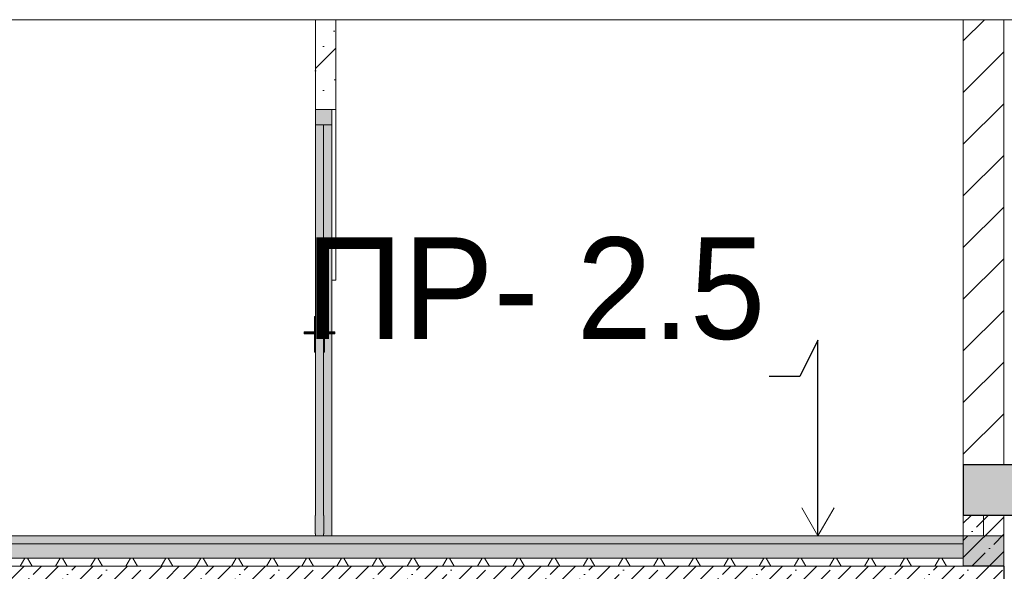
# Model space of a CAD drawing. Header units: millimetres. Extents: x -7244281 to -6598479, y 5719953 to 5938280.
# Tile 59 of 73: x -6674349 to -6669501, y 5730983 to 5733701. Entities that reach past the tile are written whole.
import ezdxf

# ---------------------------------------------------------------- set-up
doc = ezdxf.new("R2010")
doc.units = ezdxf.units.MM
doc.header["$MEASUREMENT"] = 0
doc.set_wipeout_variables(frame=1)
doc.linetypes.add('Wipeout_Contour', pattern=[1000, 0, -1000])
for name, color, linetype, lineweight in [('0_Ном._пера__1', 7, 'Continuous', 0), ('0_Ном._пера__101', 252, 'Continuous', 0), ('0_Ном._пера__120', 7, 'Continuous', 0), ('0_Ном._пера__47', 7, 'Continuous', 5), ('АР-Стены_Перегородки_межквартирные_200.АР_Ном._пера__1', 7, 'Continuous', 15), ('АР-Чертеж-Размеры.АР_Ном._пера__1', 7, 'Continuous', 0), ('Двери Archicad_Ном._пера__1', 7, 'Continuous', 20), ('Двери Archicad_Ном._пера__120', 7, 'Continuous', 0), ('Перекрытие_Ном._пера__1', 7, 'Continuous', 30), ('Перекрытие_Ном._пера__101', 252, 'Continuous', 0)]:
    doc.layers.add(name, color=color, linetype=linetype, lineweight=lineweight)
for name, color, linetype in [('АР-Стены_Перегородки_межквартирные_200.АР', 7, 'Continuous'), ('АР-Чертеж-Размеры.АР', 7, 'Continuous'), ('Двери Archicad', 7, 'Continuous'), ('Перекрытие', 7, 'Continuous')]:
    doc.layers.add(name, color=color, linetype=linetype)
doc.layers.add('Перекрытие_Ном._пера__180', color=7, linetype='Continuous', lineweight=5, true_color=0xd6cda7)
doc.styles.add('РЎР“Р•РќР•Р\xa0Р\x98Р\xa0_РЎРўР\x98Р›Р¬_1', font='GOTHIC.TTF')
doc.styles.add('РЎР“Р•РќР•Р\xa0Р\x98Р\xa0_РЎРўР\x98Р›Р¬_5', font='arial.ttf')
doc.linetypes.add('Линия Разрыва (копия)-000', pattern='A,0,[2,21 РЎРµС‡РµРЅРёРµ Рђ-Рђ; Р‘-Р‘; Р’-Р’1.Shx,S=8.531746,R=0,X=0,Y=0],-1125,0', length=1125)
doc.dimstyles.new('СГЕНЕРИР_СТИЛЬ__4', dxfattribs={"dimtxt": 0.18, "dimasz": 152, "dimexe": 0.18, "dimexo": 0.0625, "dimgap": 0, "dimtad": 0, "dimtih": 1, "dimtoh": 1, "dimdec": 4, "dimzin": 0, "dimdsep": 46, "dimcen": 0.09, "dimadec": 0, "dimazin": 0, "dimtfac": 1, "dimtdec": 4, "dimtmove": 0, "dimatfit": 3, "dimldrblk": 'ARROWHEAD_14', "dimfxl": 1, "dimtolj": 1, "dimtzin": 0, "dimarcsym": 0})
doc.dimstyles.new('СГЕНЕРИР_СТИЛЬ__9', dxfattribs={"dimtxt": 300, "dimasz": 190, "dimexe": 0.18, "dimexo": 0.0625, "dimgap": 0, "dimtad": 1, "dimlfac": 0.001, "dimzin": 0, "dimdsep": 46, "dimtxsty": 'РЎР“Р•РќР•Р\xa0Р\x98Р\xa0_РЎРўР\x98Р›Р¬_5', "dimblk": 'ARROWHEAD_6', "dimblk1": 'ARROWHEAD_6', "dimblk2": 'ARROWHEAD_6', "dimcen": 0.09, "dimse1": 1, "dimse2": 1, "dimclrd": 7, "dimclre": 7, "dimclrt": 7, "dimadec": 0, "dimazin": 0, "dimtfac": 1, "dimtdec": 4, "dimtmove": 2, "dimatfit": 3, "dimfxl": 1, "dimtolj": 1, "dimtzin": 0, "dimarcsym": 0})
pattern_1 = [(45, (-6142404.15, 5728358.13), (-84.852814, 84.852814), []), (45, (-6142446.57, 5728400.55), (-84.852814, 84.852814), [90, -30, 0, -30])]

# ---------------------------------------------------------------- blocks, each defined once
blk = doc.blocks.new('Элемент Разреза_49_4', base_point=(-6142404.1, 5728358.1))
at = {"layer": 'Перекрытие_Ном._пера__101', "linetype": 'Continuous', "lineweight": 0}
h = blk.add_hatch(dxfattribs=at)
h.set_pattern_fill('ЖЕЛЕЗОБЕТОН__PROJECT__0004', color=252, style=0, pattern_type=2)
h.set_pattern_definition(pattern_1)
h.paths.add_polyline_path([(-6678638.1, 5731008.1), (-6678840.2, 5731008.1), (-6678840.2, 5730758.1), (-6669502.5, 5730758.1), (-6669502.5, 5731008.1)])
at = {"layer": 'Перекрытие_Ном._пера__180', "linetype": 'Continuous', "lineweight": 0, "true_color": 0xf4f1e8}
blk.add_hatch(color=7, dxfattribs=at).paths.add_polyline_path([(-6678638.1, 5731008.1), (-6669502.5, 5731008.1), (-6669502.5, 5731158.1), (-6678638.1, 5731158.1)])
at = {"layer": 'Перекрытие_Ном._пера__1', "color": 7, "linetype": 'Continuous', "lineweight": 0}
blk.add_line((-6669502.5, 5731158.1), (-6669502.5, 5731008.1), dxfattribs=at)
at = {"layer": 'Перекрытие_Ном._пера__1', "color": 7, "linetype": 'Continuous', "lineweight": 30}
blk.add_line((-6669502.5, 5731008.1), (-6669502.5, 5730758.1), dxfattribs=at)
at = {"layer": 'Перекрытие_Ном._пера__1', "color": 7, "linetype": 'Continuous', "lineweight": 0, "flags": 128}
blk.add_lwpolyline([(-6669502.5, 5731158.1), (-6672852.5, 5731158.1), (-6672892.5, 5731158.1), (-6678638.1, 5731158.1)], dxfattribs=at)
at = {"layer": 'Перекрытие_Ном._пера__1', "color": 7, "linetype": 'Continuous', "lineweight": 30, "flags": 128}
blk.add_lwpolyline([(-6669502.5, 5731008.1), (-6678638.1, 5731008.1), (-6678840.2, 5731008.1), (-6678840.2, 5731008.1)], dxfattribs=at)
blk = doc.blocks.new('Элемент Разреза_50_4', base_point=(-6142404.1, 5728358.1))
at = {"layer": 'Перекрытие_Ном._пера__101', "linetype": 'Continuous', "lineweight": 0}
h = blk.add_hatch(dxfattribs=at)
h.set_pattern_fill('ЖЕЛЕЗОБЕТОН__PROJECT__0004', color=252, style=0, pattern_type=2)
h.set_pattern_definition(pattern_1)
h.paths.add_polyline_path([(-6669702.5, 5731508.1), (-6669702.5, 5731258.1), (-6659398.2, 5731258.1), (-6659398.2, 5731508.1), (-6659599.7, 5731508.1), (-6666282.7, 5731508.1), (-6666432.7, 5731508.1), (-6669352.5, 5731508.1)])
at = {"layer": 'Перекрытие_Ном._пера__1', "color": 7, "linetype": 'Continuous', "lineweight": 30}
for p, q in [((-6669702.5, 5731508.1), (-6669702.5, 5731508)), ((-6669702.5, 5731508), (-6669702.5, 5731258.1)), ((-6659398.2, 5731258.1), (-6669702.5, 5731258.1))]:
    blk.add_line(p, q, dxfattribs=at)
at = {"layer": 'Перекрытие_Ном._пера__1', "color": 7, "linetype": 'Continuous', "lineweight": 30, "flags": 128}
blk.add_lwpolyline([(-6659398.2, 5731508.1), (-6659599.7, 5731508.1), (-6666282.7, 5731508.1), (-6666353.7, 5731508.1), (-6666393.7, 5731508.1), (-6666412.7, 5731508.1), (-6666432.7, 5731508.1), (-6669352.5, 5731508.1), (-6669502.5, 5731508.1), (-6669702.5, 5731508.1)], dxfattribs=at)
blk = doc.blocks.new('Элемент Разреза_53_4', base_point=(-6142404.1, 5728358.1))
at = {"layer": 'АР-Стены_Перегородки_межквартирные_200.АР', "linetype": 'Continuous', "lineweight": 0, "true_color": 0x000000}
h = blk.add_hatch(dxfattribs=at)
h.set_pattern_fill('БУТ__50__0004', color=18, style=0, pattern_type=2)
h.set_pattern_definition([(45, (-6142404.15, 5728358.13), (-169.70563, 169.70563), []), (90, (-6142573.85, 5728527.83), (-216, 0), [0, -144, 0, -216]), (155, (-6142404.15, 5728697.54), (91.285545, 195.76248), [0, -105.6, 0, -182.4])])
h.paths.add_polyline_path([(-6672792.5, 5733258.1), (-6672792.5, 5733700.6), (-6672892.5, 5733700.6), (-6672892.5, 5733258.1)])
at = {"layer": 'АР-Стены_Перегородки_межквартирные_200.АР_Ном._пера__1', "color": 7, "linetype": 'Continuous', "lineweight": 15}
for p, q in [((-6672892.5, 5733700.6), (-6672892.5, 5733258.1)), ((-6672792.5, 5733700.6), (-6672792.5, 5733258.1))]:
    blk.add_line(p, q, dxfattribs=at)
at = {"layer": 'АР-Стены_Перегородки_межквартирные_200.АР_Ном._пера__1', "color": 7, "linetype": 'Continuous', "lineweight": 15, "flags": 128}
blk.add_lwpolyline([(-6672792.5, 5733258.1), (-6672812.5, 5733258.1), (-6672892.5, 5733258.1)], dxfattribs=at)
blk = doc.blocks.new('Элемент Разреза_64_4', base_point=(-6142404.1, 5728358.1))
at = {"layer": 'АР-Стены_Перегородки_межквартирные_200.АР', "linetype": 'Continuous', "lineweight": 0, "true_color": 0x000000}
h = blk.add_hatch(dxfattribs=at)
h.set_pattern_fill('БЛОКИ_БЕТОННЫЕ_ЭФФЕКТИВН_7D', color=18, style=0, pattern_type=2)
h.set_pattern_definition([(45, (-6142404.15, 5728358.13), (-127.27922, 127.27922), [])])
h.paths.add_polyline_path([(-6669702.5, 5733700.6), (-6669702.5, 5731508), (-6669702.5, 5731508), (-6669702.5, 5731508.1), (-6669502.5, 5731508.1), (-6669502.5, 5733700.6)])
at = {"layer": 'АР-Стены_Перегородки_межквартирные_200.АР_Ном._пера__1', "color": 7, "linetype": 'Continuous', "lineweight": 15}
for p, q in [((-6669702.5, 5733700.6), (-6669702.5, 5731508)), ((-6669502.5, 5733700.6), (-6669502.5, 5731508.1)), ((-6669702.5, 5731508), (-6669702.5, 5731508))]:
    blk.add_line(p, q, dxfattribs=at)
blk = doc.blocks.new('Элемент Разреза_77_4', base_point=(-6142404.1, 5728358.1))
at = {"layer": 'Двери Archicad', "linetype": 'Continuous', "lineweight": 0, "true_color": 0xffffff}
for points in [[(-6672892.5, 5733183.1), (-6672812.5, 5733183.1), (-6672812.5, 5733258.1), (-6672892.5, 5733258.1)], [(-6672892.5, 5731158.1), (-6672852.5, 5731158.1), (-6672852.5, 5733183.1), (-6672892.5, 5733183.1)], [(-6672852.5, 5733183.1), (-6672852.5, 5732238.1), (-6672847.5, 5732238.1), (-6672847.5, 5732163.1), (-6672812.9, 5732163.1), (-6672812.5, 5732163.1), (-6672812.5, 5733183.1)], [(-6672892.5, 5732236.2), (-6672892.5, 5732238.1), (-6672897.5, 5732238.1), (-6672897.5, 5732236.2)], [(-6672892.5, 5732230.8), (-6672892.5, 5732236.2), (-6672897.5, 5732236.2), (-6672897.5, 5732230.8)], [(-6672892.5, 5732222.7), (-6672892.5, 5732230.8), (-6672897.5, 5732230.8), (-6672897.5, 5732222.7)], [(-6672892.5, 5732213.1), (-6672892.5, 5732222.7), (-6672897.5, 5732222.7), (-6672897.5, 5732213.1)], [(-6672852.5, 5732236.2), (-6672847.5, 5732236.2), (-6672847.5, 5732238.1), (-6672852.5, 5732238.1)], [(-6672852.5, 5732230.8), (-6672847.5, 5732230.8), (-6672847.5, 5732236.2), (-6672852.5, 5732236.2)], [(-6672852.5, 5732222.7), (-6672847.5, 5732222.7), (-6672847.5, 5732230.8), (-6672852.5, 5732230.8)], [(-6672852.5, 5732213.1), (-6672847.5, 5732213.1), (-6672847.5, 5732222.7), (-6672852.5, 5732222.7)], [(-6672892.5, 5732088.1), (-6672892.5, 5732213.1), (-6672897.5, 5732213.1), (-6672897.5, 5732088.1)], [(-6672852.5, 5732088.1), (-6672847.5, 5732088.1), (-6672847.5, 5732213.1), (-6672852.5, 5732213.1)], [(-6672945.5, 5732163.1), (-6672947.5, 5732163.1), (-6672947.5, 5732153.1), (-6672945.5, 5732153.1)], [(-6672940.6, 5732163.1), (-6672945.5, 5732163.1), (-6672945.5, 5732153.1), (-6672940.6, 5732153.1)], [(-6672936.3, 5732163.1), (-6672940.6, 5732163.1), (-6672940.6, 5732153.1), (-6672936.3, 5732153.1)], [(-6672933.5, 5732163.1), (-6672936.3, 5732163.1), (-6672936.3, 5732153.1), (-6672933.5, 5732153.1)], [(-6672932.5, 5732163.1), (-6672933.5, 5732163.1), (-6672933.5, 5732153.1), (-6672932.5, 5732153.1)], [(-6672932.1, 5732163.1), (-6672932.5, 5732163.1), (-6672932.5, 5732153.1), (-6672932.1, 5732153.1)], [(-6672931.1, 5732163.1), (-6672932.1, 5732163.1), (-6672932.1, 5732153.1), (-6672931.1, 5732153.1)], [(-6672929.4, 5732163.1), (-6672931.1, 5732163.1), (-6672931.1, 5732153.1), (-6672929.4, 5732153.1)], [(-6672927.5, 5732163.1), (-6672929.4, 5732163.1), (-6672929.4, 5732153.1), (-6672927.5, 5732153.1)], [(-6672897.5, 5732163.1), (-6672927.5, 5732163.1), (-6672927.5, 5732153.1), (-6672897.5, 5732153.1)], [(-6672852.5, 5731158.1), (-6672812.5, 5731158.1), (-6672812.5, 5732153.1), (-6672812.9, 5732153.1), (-6672847.5, 5732153.1), (-6672847.5, 5732063.1), (-6672852.5, 5732063.1), (-6672852.5, 5731258.1), (-6672850.5, 5731258.1), (-6672850.5, 5731168.1), (-6672852.5, 5731168.1)], [(-6672847.5, 5732163.1), (-6672847.5, 5732153.1), (-6672817.5, 5732153.1), (-6672817.5, 5732163.1)], [(-6672817.5, 5732163.1), (-6672817.5, 5732153.1), (-6672815.6, 5732153.1), (-6672815.6, 5732163.1)], [(-6672815.6, 5732163.1), (-6672815.6, 5732153.1), (-6672814, 5732153.1), (-6672814, 5732163.1)], [(-6672814, 5732163.1), (-6672814, 5732153.1), (-6672812.9, 5732153.1), (-6672812.9, 5732163.1)], [(-6672812.9, 5732163.1), (-6672812.9, 5732153.1), (-6672812.5, 5732153.1), (-6672812.5, 5732163.1)], [(-6672812.5, 5732163.1), (-6672812.5, 5732153.1), (-6672811.5, 5732153.1), (-6672811.5, 5732163.1)], [(-6672811.5, 5732163.1), (-6672811.5, 5732153.1), (-6672808.7, 5732153.1), (-6672808.7, 5732163.1)], [(-6672808.7, 5732163.1), (-6672808.7, 5732153.1), (-6672804.5, 5732153.1), (-6672804.5, 5732163.1)], [(-6672804.5, 5732163.1), (-6672804.5, 5732153.1), (-6672799.5, 5732153.1), (-6672799.5, 5732163.1)], [(-6672799.5, 5732163.1), (-6672799.5, 5732153.1), (-6672797.5, 5732153.1), (-6672797.5, 5732163.1)], [(-6672892.5, 5732078.6), (-6672892.5, 5732088.1), (-6672897.5, 5732088.1), (-6672897.5, 5732078.6)], [(-6672892.5, 5732070.4), (-6672892.5, 5732078.6), (-6672897.5, 5732078.6), (-6672897.5, 5732070.4)], [(-6672852.5, 5732078.6), (-6672847.5, 5732078.6), (-6672847.5, 5732088.1), (-6672852.5, 5732088.1)], [(-6672852.5, 5732070.4), (-6672847.5, 5732070.4), (-6672847.5, 5732078.6), (-6672852.5, 5732078.6)], [(-6672892.5, 5732065), (-6672892.5, 5732070.4), (-6672897.5, 5732070.4), (-6672897.5, 5732065)], [(-6672892.5, 5732063.1), (-6672892.5, 5732065), (-6672897.5, 5732065), (-6672897.5, 5732063.1)], [(-6672852.5, 5732065), (-6672847.5, 5732065), (-6672847.5, 5732070.4), (-6672852.5, 5732070.4)], [(-6672852.5, 5732063.1), (-6672847.5, 5732063.1), (-6672847.5, 5732065), (-6672852.5, 5732065)], [(-6672894.5, 5731168.1), (-6672892.5, 5731168.1), (-6672892.5, 5731258.1), (-6672894.5, 5731258.1)], [(-6672852.5, 5731168.1), (-6672850.5, 5731168.1), (-6672850.5, 5731258.1), (-6672852.5, 5731258.1)]]:
    blk.add_hatch(color=7, dxfattribs=at).paths.add_polyline_path(points)
at = {"layer": 'Двери Archicad_Ном._пера__1', "color": 7, "linetype": 'Continuous', "lineweight": 0}
for p, q in [((-6672792.5, 5733258.1), (-6672792.5, 5732418.1)), ((-6672792.5, 5732418.1), (-6672812.5, 5732418.1))]:
    blk.add_line(p, q, dxfattribs=at)
at = {"layer": 'Двери Archicad_Ном._пера__120', "color": 7, "linetype": 'Continuous', "lineweight": 0}
for p, q in [((-6672812.5, 5733258.1), (-6672812.5, 5733183.1)), ((-6672852.5, 5733183.1), (-6672852.5, 5731258.1)), ((-6672812.5, 5732163.1), (-6672812.5, 5733183.1)), ((-6672897.5, 5732236.2), (-6672897.5, 5732238.1)), ((-6672892.5, 5732238.1), (-6672897.5, 5732238.1)), ((-6672897.5, 5732230.8), (-6672897.5, 5732236.2)), ((-6672897.5, 5732222.7), (-6672897.5, 5732230.8)), ((-6672897.5, 5732213.1), (-6672897.5, 5732222.7)), ((-6672852.5, 5732238.1), (-6672847.5, 5732238.1)), ((-6672847.5, 5732236.2), (-6672847.5, 5732238.1)), ((-6672847.5, 5732230.8), (-6672847.5, 5732236.2)), ((-6672847.5, 5732222.7), (-6672847.5, 5732230.8)), ((-6672847.5, 5732213.1), (-6672847.5, 5732222.7)), ((-6672897.5, 5732088.1), (-6672897.5, 5732213.1)), ((-6672847.5, 5732088.1), (-6672847.5, 5732213.1)), ((-6672945.5, 5732163.1), (-6672947.5, 5732163.1)), ((-6672947.5, 5732163.1), (-6672947.5, 5732153.1)), ((-6672945.5, 5732153.1), (-6672947.5, 5732153.1)), ((-6672940.6, 5732163.1), (-6672945.5, 5732163.1)), ((-6672940.6, 5732153.1), (-6672945.5, 5732153.1)), ((-6672936.3, 5732163.1), (-6672940.6, 5732163.1)), ((-6672936.3, 5732153.1), (-6672940.6, 5732153.1)), ((-6672933.5, 5732163.1), (-6672936.3, 5732163.1)), ((-6672933.5, 5732153.1), (-6672936.3, 5732153.1)), ((-6672932.5, 5732163.1), (-6672933.5, 5732163.1)), ((-6672932.5, 5732153.1), (-6672933.5, 5732153.1)), ((-6672932.1, 5732163.1), (-6672932.5, 5732163.1)), ((-6672932.5, 5732163.1), (-6672932.5, 5732153.1)), ((-6672932.1, 5732153.1), (-6672932.5, 5732153.1)), ((-6672931.1, 5732163.1), (-6672932.1, 5732163.1)), ((-6672931.1, 5732153.1), (-6672932.1, 5732153.1)), ((-6672929.4, 5732163.1), (-6672931.1, 5732163.1)), ((-6672929.4, 5732153.1), (-6672931.1, 5732153.1)), ((-6672927.5, 5732163.1), (-6672929.4, 5732163.1)), ((-6672927.5, 5732153.1), (-6672929.4, 5732153.1)), ((-6672897.5, 5732163.1), (-6672927.5, 5732163.1)), ((-6672897.5, 5732153.1), (-6672927.5, 5732153.1)), ((-6672847.5, 5732163.1), (-6672817.5, 5732163.1)), ((-6672847.5, 5732153.1), (-6672817.5, 5732153.1)), ((-6672817.5, 5732163.1), (-6672815.6, 5732163.1)), ((-6672817.5, 5732153.1), (-6672815.6, 5732153.1)), ((-6672815.6, 5732163.1), (-6672814, 5732163.1)), ((-6672815.6, 5732153.1), (-6672814, 5732153.1)), ((-6672814, 5732163.1), (-6672812.9, 5732163.1)), ((-6672814, 5732153.1), (-6672812.9, 5732153.1)), ((-6672812.9, 5732163.1), (-6672812.5, 5732163.1)), ((-6672812.9, 5732153.1), (-6672812.5, 5732153.1)), ((-6672812.5, 5732163.1), (-6672811.5, 5732163.1)), ((-6672812.5, 5732163.1), (-6672812.5, 5732153.1)), ((-6672812.5, 5731158.1), (-6672812.5, 5732153.1)), ((-6672812.5, 5732153.1), (-6672811.5, 5732153.1)), ((-6672811.5, 5732163.1), (-6672808.7, 5732163.1)), ((-6672811.5, 5732153.1), (-6672808.7, 5732153.1)), ((-6672808.7, 5732163.1), (-6672804.5, 5732163.1)), ((-6672808.7, 5732153.1), (-6672804.5, 5732153.1)), ((-6672804.5, 5732163.1), (-6672799.5, 5732163.1)), ((-6672804.5, 5732153.1), (-6672799.5, 5732153.1)), ((-6672799.5, 5732163.1), (-6672797.5, 5732163.1)), ((-6672799.5, 5732153.1), (-6672797.5, 5732153.1)), ((-6672797.5, 5732163.1), (-6672797.5, 5732153.1)), ((-6672897.5, 5732078.6), (-6672897.5, 5732088.1)), ((-6672897.5, 5732070.4), (-6672897.5, 5732078.6)), ((-6672847.5, 5732078.6), (-6672847.5, 5732088.1)), ((-6672847.5, 5732070.4), (-6672847.5, 5732078.6)), ((-6672897.5, 5732065), (-6672897.5, 5732070.4)), ((-6672897.5, 5732063.1), (-6672897.5, 5732065)), ((-6672892.5, 5732063.1), (-6672897.5, 5732063.1)), ((-6672852.5, 5732063.1), (-6672847.5, 5732063.1)), ((-6672847.5, 5732065), (-6672847.5, 5732070.4)), ((-6672847.5, 5732063.1), (-6672847.5, 5732065)), ((-6672894.5, 5731258.1), (-6672894.5, 5731168.1)), ((-6672892.5, 5731258.1), (-6672894.5, 5731258.1)), ((-6672850.5, 5731258.1), (-6672852.5, 5731258.1)), ((-6672850.5, 5731258.1), (-6672850.5, 5731168.1)), ((-6672892.5, 5731168.1), (-6672894.5, 5731168.1)), ((-6672892.5, 5731168.1), (-6672892.5, 5731158.1)), ((-6672852.5, 5731168.1), (-6672852.5, 5731158.1)), ((-6672850.5, 5731168.1), (-6672852.5, 5731168.1))]:
    blk.add_line(p, q, dxfattribs=at)
at = {"layer": 'Двери Archicad_Ном._пера__120', "color": 7, "linetype": 'Continuous', "lineweight": 0, "flags": 128}
for points in [[(-6672892.5, 5733258.1), (-6672892.5, 5733183.1), (-6672892.5, 5731258.1)], [(-6672812.5, 5733183.1), (-6672852.5, 5733183.1), (-6672892.5, 5733183.1)]]:
    blk.add_lwpolyline(points, dxfattribs=at)
blk = doc.blocks.new('Элемент Разреза_78_4', base_point=(-6142404.1, 5728358.1))
at = {"layer": 'АР-Стены_Перегородки_межквартирные_200.АР_Ном._пера__1', "color": 7, "linetype": 'Continuous', "lineweight": 0}
for p, q in [((-6669702.5, 5731508), (-6669702.5, 5731258.1)), ((-6669602.5, 5731158.1), (-6669602.5, 5731258.1))]:
    blk.add_line(p, q, dxfattribs=at)
blk = doc.blocks.new('*D216', base_point=(-6142404.1, 5728358.1))
at = {"layer": 'АР-Чертеж-Размеры.АР_Ном._пера__1', "color": 7, "linetype": 'Continuous', "lineweight": 0, "transparency": 16777216}
for p, q in [((-6677576.9, 5731158.1), (-6677576.9, 5731308.1)), ((-6677389.4, 5731158.1), (-6677764.4, 5731158.1)), ((-6677576.9, 5730758.1), (-6677576.9, 5731158.1)), ((-6677576.9, 5730958.1), (-6677078.5, 5730612.5)), ((-6677576.9, 5730958.1), (-6677570.6, 5730923.3)), ((-6677389.4, 5730758.1), (-6677764.4, 5730758.1)), ((-6677576.9, 5727358.1), (-6677576.9, 5730758.1))]:
    blk.add_line(p, q, dxfattribs=at)
at = {"layer": 'АР-Чертеж-Размеры.АР_Ном._пера__1', "color": 7, "linetype": 'Continuous', "lineweight": 15, "transparency": 16777216}
for p, q in [((-6677476.9, 5731058.1), (-6677676.9, 5731258.1)), ((-6677676.9, 5730858.1), (-6677476.9, 5730658.1))]:
    blk.add_line(p, q, dxfattribs=at)
blk = doc.blocks.new('ARROWHEAD_6')
at = {"color": 0, "linetype": 'Continuous', "lineweight": 0}
for p, q in [((-0.5, -0.5), (0.5, 0.5)), ((0, 0), (-1, 0))]:
    blk.add_line(p, q, dxfattribs=at)
blk = doc.blocks.new('ARROWHEAD_14')
at = {"color": 0, "linetype": 'Continuous', "lineweight": 0}
blk.add_line((0, 0), (-1, 0), dxfattribs=at)
at = {"color": 0, "linetype": 'Continuous', "lineweight": 0, "flags": 128}
blk.add_lwpolyline([(-0.9093, 0.525), (0, 0), (-0.9093, -0.525)], dxfattribs=at)

msp = doc.modelspace()

# ---------------------------------------------------------------- hatches: boundary and pattern name
at = {"layer": '0_Ном._пера__101', "linetype": 'Continuous', "lineweight": 0}
h = msp.add_hatch(dxfattribs=at)
h.set_pattern_fill('ЖЕЛЕЗОБЕТОН__PROJECT__0004', color=252, style=0, pattern_type=2)
h.set_pattern_definition(pattern_1)
h.paths.add_polyline_path([(-6669702.498, 5731258.128), (-6669502.498, 5731258.128), (-6669502.468, 5731008.128), (-6669702.468, 5731008.104)])

# ---------------------------------------------------------------- linework, layer by layer
at = {"layer": '0_Ном._пера__120', "color": 7, "linetype": 'Линия Разрыва (копия)-000', "lineweight": 0}
msp.add_line((-6679553.48, 5733700.632), (-6658652.145, 5733700.632), dxfattribs=at)
at = {"layer": '0_Ном._пера__47', "color": 7, "linetype": 'Continuous', "lineweight": 5, "flags": 128}
msp.add_lwpolyline([(-6669702.498, 5731258.128), (-6669502.498, 5731258.128), (-6669502.468, 5731008.128), (-6669702.468, 5731008.104)], close=True, dxfattribs=at)

# ---------------------------------------------------------------- block references
at = {"layer": 'АР-Стены_Перегородки_межквартирные_200.АР', "lineweight": 0}
for name in ['Элемент Разреза_53_4', 'Элемент Разреза_64_4', 'Элемент Разреза_78_4']:
    msp.add_blockref(name, (-6142404.146, 5728358.128), dxfattribs=at)
at = {"layer": 'Двери Archicad', "lineweight": 0}
msp.add_blockref('Элемент Разреза_77_4', (-6142404.146, 5728358.128), dxfattribs=at)
at = {"layer": 'Перекрытие', "lineweight": 0}
for name in ['Элемент Разреза_50_4', 'Элемент Разреза_49_4']:
    msp.add_blockref(name, (-6142404.146, 5728358.128), dxfattribs=at)

# ---------------------------------------------------------------- texts
at = {"layer": '0_Ном._пера__120', "color": 7, "linetype": 'Continuous', "lineweight": 0, "insert": (-6671809.454, 5732121.102), "char_height": 500, "attachment_point": 8, "style": 'РЎР“Р•РќР•Р\xa0Р\x98Р\xa0_РЎРўР\x98Р›Р¬_1'}
msp.add_mtext('\\A1;{\\pqc;\\fCentury Gothic|b0|i0|c204|p0;\\W1.000000;ПР- 2.\\fCentury Gothic|b0|i0|c204|p0;\\W1.000000;5}', dxfattribs=at)

# ---------------------------------------------------------------- leaders
at = {"layer": '0_Ном._пера__120', "color": 7, "linetype": 'Continuous', "lineweight": 0, "annotation_type": 0, "has_hookline": 1, "hookline_direction": 1, "text_width": 2184.908}
msp.add_leader([(-6670418.525, 5731158.128), (-6670418.525, 5732121.102), (-6670506.862, 5731942.677), (-6670658.862, 5731942.677)], dimstyle='СГЕНЕРИР_СТИЛЬ__4', dxfattribs=at)

# ---------------------------------------------------------------- next in the draw order: wipeouts: each hides what was drawn before it
at = {"color": 254, "linetype": 'Wipeout_Contour', "lineweight": 0, "ltscale": 35188457.62929291}
msp.add_wipeout([(-6669702.468, 5731008.104), (-6678635.28, 5731008.128), (-6678635.279, 5731048.128), (-6669702.473, 5731048.104)], dxfattribs=at)

# ---------------------------------------------------------------- next in the draw order: hatches: boundary and pattern name
at = {"layer": '0_Ном._пера__120', "linetype": 'Continuous', "lineweight": 0}
h = msp.add_hatch(dxfattribs=at)
h.set_pattern_fill('ИЗОЛЯЦИЯ_02_0004', style=0, pattern_type=2)
h.set_pattern_definition([(60, (-6142404.15, 5728358.13), (-129.90381, 75), []), (120, (-6142404.15, 5728358.13), (129.90381, 75), [])])
h.paths.add_polyline_path([(-6669702.468, 5731008.104), (-6678635.28, 5731008.128), (-6678635.279, 5731048.128), (-6669702.473, 5731048.104)])

# ---------------------------------------------------------------- next in the draw order: linework, layer by layer
at = {"layer": '0_Ном._пера__1', "color": 7, "linetype": 'Continuous', "lineweight": 0, "flags": 128}
msp.add_lwpolyline([(-6669702.468, 5731008.104), (-6678635.28, 5731008.128), (-6678635.279, 5731048.128), (-6669702.473, 5731048.104)], close=True, dxfattribs=at)

# ---------------------------------------------------------------- next in the draw order: wipeouts: each hides what was drawn before it
at = {"color": 254, "linetype": 'Wipeout_Contour', "lineweight": 0, "ltscale": 35188600.9698035}
msp.add_wipeout([(-6669702.473, 5731048.104), (-6678635.284, 5731048.128), (-6678635.284, 5731118.128), (-6669702.481, 5731118.104)], dxfattribs=at)

# ---------------------------------------------------------------- next in the draw order: hatches: boundary and pattern name
at = {"layer": '0_Ном._пера__120', "linetype": 'Continuous', "lineweight": 0}
h = msp.add_hatch(dxfattribs=at)
h.set_pattern_fill('БЕТОН_02_0004', style=0, pattern_type=2)
h.set_pattern_definition([(0, (-6142404.15, 5728358.1), (0, 623.5383), [60, -300]), (0, (-6142224.15, 5728669.9), (0, 623.5383), [60, -300]), (60, (-6142404.15, 5728358.1), (-540, 311.76916), [60, -300]), (60, (-6142044.15, 5728358.1), (-540, 311.76916), [60, -300]), (120, (-6142344.15, 5728358.1), (540, 311.76916), [60, -300]), (120, (-6141984.15, 5728358.1), (540, 311.76916), [60, -300]), (0, (-6142404.15, 5728418.13), (0, 120.000005), [0, -120.000005, 0, -180.000007]), (45, (-6142344.15, 5728418.13), (-84.852817, 84.852817), [0, -90.000004, 0, -150.000006])])
h.paths.add_polyline_path([(-6669702.473, 5731048.104), (-6678635.284, 5731048.128), (-6678635.284, 5731118.128), (-6669702.481, 5731118.104)])

# ---------------------------------------------------------------- next in the draw order: linework, layer by layer
at = {"layer": '0_Ном._пера__1', "color": 7, "linetype": 'Continuous', "lineweight": 0, "flags": 128}
msp.add_lwpolyline([(-6669702.473, 5731048.104), (-6678635.284, 5731048.128), (-6678635.284, 5731118.128), (-6669702.481, 5731118.104)], close=True, dxfattribs=at)

# ---------------------------------------------------------------- next in the draw order: dimensions: what is measured, and where the dimension line sits
at = {"layer": 'АР-Чертеж-Размеры.АР', "color": 7, "linetype": 'Continuous', "lineweight": 0}
dim = msp.add_linear_dim(base=(-6677576.898, 5731158.127), p1=(-6674185.002, 5730758.128), p2=(-6674070.317, 5731158.127), angle=90, dimstyle='СГЕНЕРИР_СТИЛЬ__9', dxfattribs=at)
dim.commit()
dim.dimension.update_dxf_attribs({"geometry": '*D216', "text_midpoint": (-6677278.451, 5730164.14), "dimtype": 160, "text_rotation": 90})

doc.saveas('drawing.dxf')
